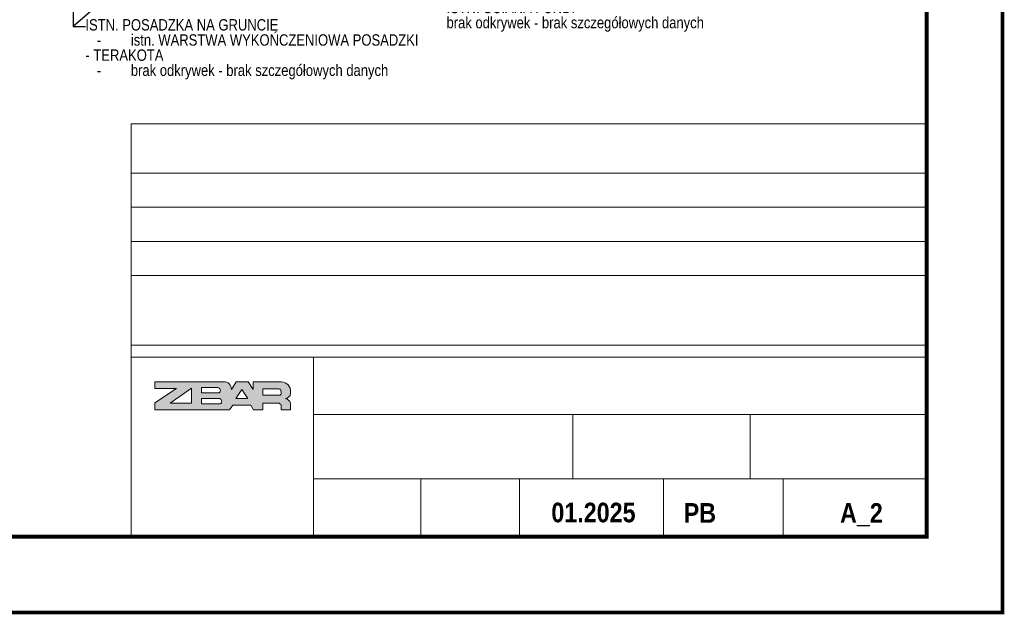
# Model space of a CAD drawing. Header units: centimetres. Extents: x -2715 to 104803, y -4848 to 32152.
# Tile 18 of 24: x 93502 to 94803, y -1446 to -660. Entities that reach past the tile are written whole.
import ezdxf
from ezdxf import colors
from ezdxf.entities.mleader import LeaderData, LeaderLine
from ezdxf.math import Vec2, Vec3

# ---------------------------------------------------------------- set-up
doc = ezdxf.new("R2010")
doc.units = ezdxf.units.CM
doc.header["$MEASUREMENT"] = 0
doc.layers.add('DIM', color=7, linetype='Continuous')
doc.layers.add('Tab-tabele', color=7, linetype='Continuous', lineweight=5)
doc.styles.add('GENERATED_STYLE_13', font='arialbd.ttf')
doc.styles.add('txt_1', font='ARIALN.TTF')

# ---------------------------------------------------------------- blocks, each defined once
blk = doc.blocks.new('_DOT')
at = {"color": 0, "linetype": 'ByBlock'}
blk.add_line((-0.5, 0), (-1, 0), dxfattribs=at)
at = {"color": 0, "linetype": 'ByBlock', "const_width": 0.5}
blk.add_lwpolyline([(-0.25, 0, 1), (0.25, 0, 1)], format="xyb", close=True, dxfattribs=at)

msp = doc.modelspace()

# ---------------------------------------------------------------- hatches: boundary and pattern name
at = {"layer": 'Tab-tabele', "true_color": 0xcd0000}
h = msp.add_hatch(color=12, dxfattribs=at)
h.paths.add_polyline_path([(93680.87, -1147.5), (93709.51, -1147.5), (93680.87, -1166.43), (93680.87, -1175.43), (93779.27, -1175.43), (93783.66, -1169.43), (93807.45, -1169.43), (93811.1, -1175.43), (93823.39, -1175.43), (93823.39, -1166.66), (93843.49, -1166.66, -0.3657988), (93847.5, -1169.75), (93847.5, -1175.43), (93860.02, -1175.43), (93860.02, -1166.49, 0.2920703), (93853.23, -1160.74, 0.3371791), (93860.12, -1153.97), (93860.12, -1149.35, 0.3938747), (93845.57, -1138.51), (93810.45, -1138.49), (93810.45, -1148.58), (93803.93, -1138.49), (93788.37, -1138.49), (93781.85, -1148.58, 0.4076721), (93772.73, -1138.49), (93680.87, -1138.49), (93680.87, -1147.5)])
h.paths.add_polyline_path([(93700.96, -1166.79), (93729.31, -1147.01), (93729.31, -1166.79), (93700.96, -1166.79)], flags=0)
h.paths.add_polyline_path([(93742.22, -1167.63), (93742.22, -1160.76), (93766.6, -1160.76, -0.6528741), (93767.08, -1167.63), (93742.22, -1167.63)], flags=0)
h.paths.add_polyline_path([(93742.34, -1146.17), (93763.82, -1146.17, -0.6872291), (93765.75, -1153.04), (93742.34, -1153.04), (93742.34, -1146.17)], flags=0)
h.paths.add_polyline_path([(93787.93, -1160.75), (93795.77, -1148.61), (93803.61, -1160.75), (93787.93, -1160.75)], flags=0)
h.paths.add_polyline_path([(93846.25, -1156.36), (93823.21, -1156.36), (93823.21, -1147.66), (93844.63, -1147.66, -0.52813), (93846.25, -1156.36)], flags=0)

# ---------------------------------------------------------------- linework, layer by layer
at = {"lineweight": 50, "const_width": 5}
msp.add_lwpolyline([(90600.17, -1443.15), (90600.17, 1526.85), (94800.17, 1526.85), (94800.17, -1443.15), (90600.17, -1443.15)], dxfattribs=at)
at = {"lineweight": 50}
msp.add_lwpolyline([(91020.17, -1343.15, 5, 5, 0), (91020.17, 1426.85, 5, 5, 0), (94700.17, 1426.85, 5, 5, 0), (94700.17, -1343.15, 5, 5, 0)], format="xyseb", close=True, dxfattribs=at)
at = {"layer": 'Tab-tabele'}
for p, q in [((93649.73, -797.89), (94700.17, -797.89)), ((93649.73, -797.89), (93649.73, -1343.15)), ((93649.73, -863.03), (94700.17, -863.03)), ((94700.17, -890.12), (94700.17, -1343.15)), ((93649.73, -908.03), (94700.17, -908.03)), ((93649.73, -953.03), (94700.17, -953.03)), ((93649.73, -998.04), (94700.17, -998.04)), ((93649.73, -1090.05), (94700.17, -1090.05)), ((93649.73, -1090.05), (94700.17, -1090.05)), ((93649.73, -1106.05), (94700.17, -1106.05)), ((93890.36, -1343.15), (93890.36, -1106.05)), ((93680.87, -1138.49), (93772.73, -1138.49)), ((93680.87, -1138.49), (93680.87, -1147.5)), ((93781.85, -1148.58), (93788.37, -1138.49)), ((93788.37, -1138.49), (93803.93, -1138.49)), ((93810.45, -1148.58), (93803.93, -1138.49)), ((93810.45, -1148.58), (93810.45, -1138.49)), ((93810.45, -1138.49), (93845.57, -1138.51)), ((93709.51, -1147.5), (93680.87, -1147.5)), ((93709.51, -1147.5), (93680.87, -1166.43)), ((93700.96, -1166.79), (93729.31, -1147.01)), ((93729.31, -1166.79), (93729.31, -1147.01)), ((93763.82, -1146.17), (93742.34, -1146.17)), ((93742.34, -1146.17), (93742.34, -1153.04)), ((93742.34, -1153.04), (93765.75, -1153.04)), ((93795.77, -1148.61), (93787.93, -1160.75)), ((93803.61, -1160.75), (93795.77, -1148.61)), ((93823.21, -1147.66), (93844.63, -1147.66)), ((93823.21, -1147.66), (93823.21, -1156.36)), ((93823.21, -1156.36), (93846.25, -1156.36)), ((93860.12, -1153.97), (93860.12, -1149.35)), ((93680.87, -1166.43), (93680.87, -1175.43)), ((93729.31, -1166.79), (93700.96, -1166.79)), ((93742.22, -1160.76), (93742.22, -1167.63)), ((93742.22, -1160.76), (93766.6, -1160.76)), ((93742.22, -1167.63), (93767.08, -1167.63)), ((93779.27, -1175.43), (93783.66, -1169.43)), ((93783.66, -1169.43), (93807.45, -1169.43)), ((93787.93, -1160.75), (93803.61, -1160.75)), ((93807.45, -1169.43), (93811.1, -1175.43)), ((93823.39, -1175.43), (93823.39, -1166.66)), ((93823.39, -1166.66), (93843.49, -1166.66)), ((93847.5, -1175.43), (93847.5, -1169.75)), ((93860.02, -1175.43), (93860.02, -1166.49)), ((93680.87, -1175.43), (93779.27, -1175.43)), ((93811.1, -1175.43), (93823.39, -1175.43)), ((93847.5, -1175.43), (93860.02, -1175.43)), ((93890.36, -1181.6), (94700.17, -1181.6)), ((94232.92, -1181.6), (94232.92, -1266.53)), ((94467.04, -1181.6), (94467.04, -1266.53)), ((94232.92, -1224.06), (94232.92, -1266.53)), ((94467.04, -1224.06), (94467.04, -1266.53)), ((93890.36, -1266.53), (94700.17, -1266.53)), ((93890.36, -1266.53), (94700.17, -1266.53)), ((94031.91, -1266.53), (94031.91, -1343.15)), ((94162.5, -1266.53), (94162.5, -1343.15)), ((94352.47, -1266.53), (94352.47, -1343.15)), ((94510.4, -1266.53), (94510.4, -1343.15)), ((93890.36, -1286.53), (93890.36, -1343.15))]:
    msp.add_line(p, q, dxfattribs=at)
at = {"layer": 'Tab-tabele', "flags": 128}
for points in [[(93649.73, -797.89), (94700.17, -797.89)], [(93649.73, -1343.15), (93649.73, -797.89)], [(94700.17, -1343.15), (94700.17, -890.12)]]:
    msp.add_lwpolyline(points, dxfattribs=at)
at = {"layer": 'Tab-tabele'}
for centre, radius, start, end in [((93772.13, -1148.2), 9.73, 357.76371, 91.91231), ((93847.03, -1151.72), 13.3, 10.30672, 96.29962), ((93763.47, -1149.98), 3.82, 306.68992, 84.68184), ((93842.47, -1152.56), 5.36, 314.9063, 66.26581), ((93852.22, -1152.83), 7.98, 277.29183, 351.82395), ((93765.33, -1164.3), 3.76, 297.73691, 70.29483), ((93843.67, -1170.58), 3.92, 12.22128, 92.59112), ((93852.13, -1168.93), 8.26, 17.21381, 82.33986)]:
    msp.add_arc(centre, radius, start, end, dxfattribs=at)

# ---------------------------------------------------------------- texts
at = {"layer": 'Tab-tabele', "style": 'GENERATED_STYLE_13', "width": 0.85}
for s, p in [('01.2025', (94204.44, -1324.14)), ('PB', (94379.26, -1324.72)), ('A_2', (94585.72, -1324.72))]:
    msp.add_text(s, height=25.917, dxfattribs=at).set_placement(p)

# ---------------------------------------------------------------- leaders
at = {"layer": 'DIM', "color": 150}
ml = msp.add_multileader_mtext('Standard', dxfattribs=at)
ml.set_content('\\pxqj;PROJ. POSADZKA PRZEMYSŁOWA\\P\\pi-3,l4,t4;{\\C256;-^IWARSTWA WYKOŃCZENIOWA POSADZKI  \\P-^IBETONOWA WARST. KONSTRUKCYJNA - GR. 20cm\\P\\pi-5,l7,t7;--^Ipos. przemysłowa z kompozytu cem. C25/30 zbrojona \\P\\pi-7,l10,t10;            włóknem stalowym w ilości ............ kg/m3 utwardzona powierzchniowo\\P\\pi-3,l4,t4;-^IWARSTWA POŚLIZGOWO - IZOLACYJNA - 2 x folia PE gr. 0,2mm, \\P\\pi-5,l7,t7;--^Iukładana na zakład min. 30cm\\P\\pi-3,l4,t4;-^ICHUDY BETON  - GR. 10cm\\P-^IPODBUDOWA STABILIZOWANA MECHANICZNIE gr. 20cm\\P\\pi-5,l7,t7;--^Ikruszywo łamane o ciągłym uziarnieniu 0-31,5mm stabilizowane mechanicznie\\P\\pi-3,l4,t4;-^ISTABILIZACJA CEMENTOWA 2,5-5,0 MPa\\P-^IPODŁOŻE ZAGĘSZCZONE DO 60 MPa\\P-^IGRUNT RODZIMY}', style='txt_1')
ml.set_leader_properties()
ml.set_arrow_properties(name='DOT')
ml.build(insert=Vec2(0, 0))
ml.multileader.update_dxf_attribs({"dogleg_length": 16.07, "arrow_head_size": 10})
ctx = ml.context
ctx.base_point, ctx.char_height, ctx.arrow_head_size, ctx.landing_gap_size, ctx.plane_origin = Vec3(93678, 577.12), 15, 10, 0.09, Vec3(93661.93, 607.28)
notes = []
notes.append((ctx, [(0, (1, 1, 0), (93661.93, 577.12), (1, 0), 16.07, [(0, [(93661.93, 695.8)], 0, [])])]))
ctx.mtext.insert, ctx.mtext.line_spacing_factor, ctx.mtext.flow_direction = Vec3(93678.09, 584.88), 0.8, 5
at = {"layer": 'DIM'}
ml = msp.add_multileader_mtext('Standard', dxfattribs=at)
ml.set_content('\\pxqj;{\\C256;ISTN. POSADZKA NA GRUNCIE\\P\\pi-3,l4,t4;-^Iistn. WARSTWA WYKOŃCZENIOWA POSADZKI  \\P\\pi0,l0,q*,tz;- TERAKOTA\\P\\pi-3,l4,qj,t4;-^Ibrak odkrywek - brak szczegółowych danych}', color=150, style='txt_1')
ml.set_leader_properties()
ml.set_arrow_properties(name='DOT')
ml.build(insert=Vec2(0, 0))
ml.multileader.update_dxf_attribs({"dogleg_length": 16.07, "arrow_head_size": 10})
ctx = ml.context
ctx.base_point, ctx.char_height, ctx.arrow_head_size, ctx.landing_gap_size, ctx.plane_origin = Vec3(93589, -669.39), 15, 10, 0.09, Vec3(93572.93, -588.69)
notes.append((ctx, [(1, (1, 1, 0), (93572.93, -669.39), (1, 0), 16.07, [(0, [(93572.93, -500.18)], 0, []), (1, [(93770.7, -497.68)], 0, [])])]))
ctx.mtext.insert, ctx.mtext.width, ctx.mtext.line_spacing_factor, ctx.mtext.flow_direction = Vec3(93589.09, -659.55), 463.6056, 0.8, 5
ml = msp.add_multileader_mtext('Standard', dxfattribs=at)
ml.set_content('\\pxqj;ISTN. ŚCIANA FUND.\\Pbrak odkrywek - brak szczegółowych danych', style='txt_1')
ml.set_leader_properties()
ml.set_arrow_properties(name='DOT')
ml.build(insert=Vec2(0, 0))
ml.multileader.update_dxf_attribs({"dogleg_length": 16.07, "arrow_head_size": 10})
ctx = ml.context
ctx.base_point, ctx.char_height, ctx.arrow_head_size, ctx.landing_gap_size, ctx.plane_origin = Vec3(94065.89, -648.21), 15, 10, 0.09, Vec3(94071.76, -808.35)
notes.append((ctx, [(0, (1, 1, 0), (94049.81, -648.21), (1, 0), 16.07, [(0, [(94020.29, -559.83)], 0, [])])]))
ctx.mtext.insert, ctx.mtext.line_spacing_factor, ctx.mtext.flow_direction = Vec3(94065.98, -636.56), 0.8, 5
for ctx, leaders in notes:
    for number, flags, end, landing, length, lines in leaders:
        leader = LeaderData()
        leader.index, (leader.has_last_leader_line, leader.has_dogleg_vector, leader.attachment_direction) = number, flags
        leader.last_leader_point, leader.dogleg_vector, leader.dogleg_length = Vec3(end), Vec3(landing), length
        for number, points, colour, breaks in lines:
            line = LeaderLine()
            line.index, line.vertices, line.color, line.breaks = number, Vec3.list(points), colors.encode_raw_color(colour), breaks
            leader.lines.append(line)
        ctx.leaders.append(leader)

doc.saveas('drawing.dxf')
